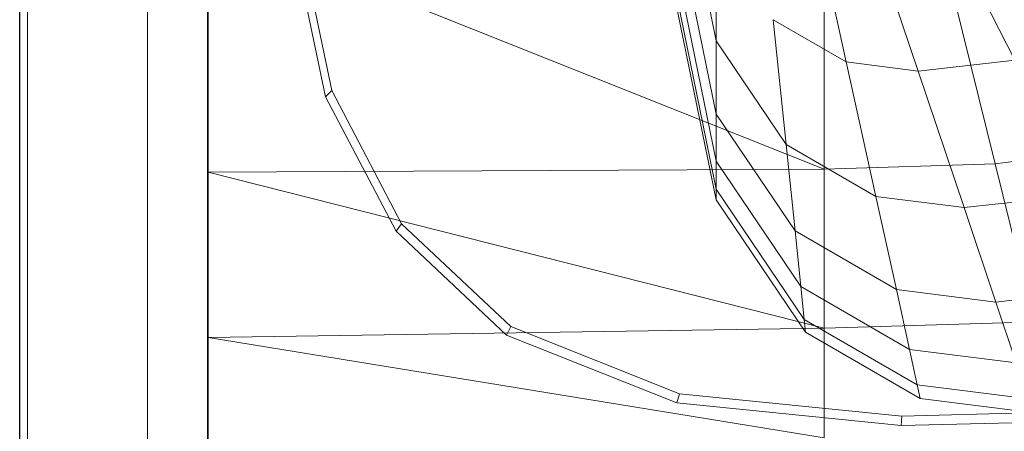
# Model space of a CAD drawing. Header units: metres. Extents: x 391.1 to 427.5, y 12.8 to 28.4.
# Tile 84 of 234: x 403.3571 to 403.5213, y 26.5247 to 26.5933. Entities that reach past the tile are written whole.
import ezdxf

# ---------------------------------------------------------------- set-up
doc = ezdxf.new("R2010")
doc.units = ezdxf.units.M
for name, color, linetype, lineweight in [('02_MOBILIARIO', 7, 'Continuous', 18), ('A-DETL-____-MBND', 7, 'Continuous', 18), ('A-GENM-____-OTLN', 7, 'Continuous', 18), ('A-WALL-____-MCUT', 7, 'Continuous', 25), ('A-WALL-____-OTLN', 7, 'Continuous', 25)]:
    doc.layers.add(name, color=color, linetype=linetype, lineweight=lineweight)

# ---------------------------------------------------------------- blocks, each defined once
blk = doc.blocks.new('Family - Rentamans PA-152299-03_ENLLUMENAT_P0A')
at = {"layer": 'A-DETL-____-MBND', "color": 253, "true_color": 0xaaaaaa}
for p, q in [((0, 0.36146), (0, 0.00406)), ((0.08473, 0.08764), (0.07778, 0.12158)), ((0.08473, 0.07545), (0.07689, 0.11374)), ((0.09989, 0.11385), (0.10642, 0.08414)), ((0.1195, 0.11406), (0.13449, 0.08444)), ((0.10826, 0.11279), (0.1184, 0.08263)), ((0.01958, 0.07835), (0.01327, 0.10879)), ((0.02062, 0.07939), (0.01437, 0.10952)), ((0.08473, 0.0676), (0.07631, 0.10869)), ((0, 0.10722), (0, 0.06579)), ((0, 0.10722), (0.10273, 0.06628)), ((0.08473, 0.06296), (0.07598, 0.1057)), ((0.08473, 0.10527), (0.08473, 0.08764)), ((0.08473, 0.06117), (0.07584, 0.10456)), ((0.12264, 0.10196), (0.13123, 0.06713)), ((0.10273, 0.10137), (0.10273, 0.06628)), ((0.10642, 0.08414), (0.09423, 0.09119)), ((0.09423, 0.09119), (0.09638, 0.07036)), ((0.09638, 0.07036), (0.08473, 0.08764)), ((0.08473, 0.08764), (0.08473, 0.07545)), ((0.1184, 0.08263), (0.10642, 0.08414)), ((0.10642, 0.08414), (0.11135, 0.0617)), ((0.13449, 0.08444), (0.1184, 0.08263)), ((0.1184, 0.08263), (0.12606, 0.05985)), ((0.02062, 0.07939), (0.01958, 0.07835)), ((0.03228, 0.05718), (0.02062, 0.07939)), ((0.03136, 0.05592), (0.01958, 0.07835)), ((0.09788, 0.05596), (0.08473, 0.07545)), ((0.08473, 0.07545), (0.08473, 0.0676)), ((0.11135, 0.0617), (0.09638, 0.07036)), ((0.09638, 0.07036), (0.09788, 0.05596)), ((0.1511, 0.06981), (0.13123, 0.06713)), ((0.08473, 0.06296), (0.08473, 0.0676)), ((0.09884, 0.04668), (0.08473, 0.0676)), ((0.10273, 0.06628), (0, 0.06579)), ((0, 0.06579), (0, 0.03818)), ((0, 0.06579), (0.10273, 0.03978)), ((0.13123, 0.06713), (0.10273, 0.06628)), ((0.10273, 0.06628), (0.10273, 0.03978)), ((0.13123, 0.06713), (0.13772, 0.04082)), ((0.08473, 0.06117), (0.08473, 0.06296)), ((0.09941, 0.0412), (0.08473, 0.06296)), ((0.09963, 0.03908), (0.08473, 0.06117)), ((0.12606, 0.05985), (0.11135, 0.0617)), ((0.11135, 0.0617), (0.11476, 0.0462)), ((0.14581, 0.06207), (0.12606, 0.05985)), ((0.12606, 0.05985), (0.13135, 0.04411)), ((0.03228, 0.05718), (0.03136, 0.05592)), ((0.04977, 0.03861), (0.03136, 0.05592)), ((0.05051, 0.04004), (0.03228, 0.05718)), ((0.11476, 0.0462), (0.09788, 0.05596)), ((0.09788, 0.05596), (0.09884, 0.04668)), ((0.11696, 0.0362), (0.09884, 0.04668)), ((0.09884, 0.04668), (0.09941, 0.0412)), ((0.13135, 0.04411), (0.11476, 0.0462)), ((0.11476, 0.0462), (0.11696, 0.0362)), ((0.15363, 0.04662), (0.13135, 0.04411)), ((0.13135, 0.04411), (0.13476, 0.03396)), ((0.11825, 0.0303), (0.09941, 0.0412)), ((0.09941, 0.0412), (0.09963, 0.03908)), ((0.10273, 0.03978), (0, 0.03818)), ((0.05051, 0.04004), (0.04977, 0.03861)), ((0.07861, 0.02883), (0.05051, 0.04004)), ((0.13772, 0.04082), (0.10273, 0.03978)), ((0.10273, 0.03978), (0.10273, 0.02147)), ((0, 0.03818), (0, 0.01543)), ((0, 0.03818), (0.10273, 0.02147)), ((0.07816, 0.02729), (0.04977, 0.03861)), ((0.11875, 0.02802), (0.09963, 0.03908)), ((0.13476, 0.03396), (0.11696, 0.0362)), ((0.11696, 0.0362), (0.11825, 0.0303)), ((0.13678, 0.02796), (0.11825, 0.0303)), ((0.11825, 0.0303), (0.11875, 0.02802)), ((0.07861, 0.02883), (0.07816, 0.02729)), ((0.11566, 0.02511), (0.07861, 0.02883)), ((0.13755, 0.02565), (0.11875, 0.02802)), ((0.11557, 0.02353), (0.07816, 0.02729)), ((0.11566, 0.02511), (0.11557, 0.02353)), ((0.13755, 0.02565), (0.11566, 0.02511)), ((0.13769, 0.02408), (0.11557, 0.02353))]:
    blk.add_line(p, q, dxfattribs=at)
blk = doc.blocks.new('Family - Evans PA-152341-03_ENLLUMENAT_P0A')
at = {"layer": 'A-WALL-____-MCUT', "color": 253, "true_color": 0xaaaaaa}
blk.add_line((2.08, 0), (4.42866, 0), dxfattribs=at)
at = {"layer": 'A-WALL-____-OTLN', "color": 253, "true_color": 0xaaaaaa}
blk.add_line((0, 0), (4.42866, 0), dxfattribs=at)
at = {"layer": 'A-WALL-____-OTLN', "color": 253, "lineweight": 18, "true_color": 0xaaaaaa}
blk.add_line((0, 0), (4.42866, 0), dxfattribs=at)
blk = doc.blocks.new('Family - LONDR55-XX_ZZ-ARQ-CAA-M3D-Londres55-V2-03_ENLLUMENAT_P0A')
at = {"layer": 'A-GENM-____-OTLN', "color": 253, "true_color": 0xaaaaaa}
for p, q in [((0.6, 0.03), (0, 0.03)), ((0.6, 0.03), (0, 0.03)), ((0.6, 0.01), (0, 0.01)), ((0, 0.01), (0.6, 0.01)), ((0, 0.01), (0.6, 0.01)), ((0, 0.01), (0.6, 0.01)), ((0, 0), (0.6, 0)), ((0.6, 0), (0, 0))]:
    blk.add_line(p, q, dxfattribs=at)
blk = doc.blocks.new('Family - Mirall PA-152436-03_ENLLUMENAT_P0A')
blk.add_blockref('Family - LONDR55-XX_ZZ-ARQ-CAA-M3D-Londres55-V2-03_ENLLUMENAT_P0A', (0, 0))
blk = doc.blocks.new('LONDR55-XX_ZZ-ARQ-CAA-M3D-Londres55_ifc-1-03_ENLLUMENAT_P0A')
at = {"layer": '02_MOBILIARIO', "color": 253, "lineweight": 18, "true_color": 0xaaaaaa}
blk.add_blockref('Family - Rentamans PA-152299-03_ENLLUMENAT_P0A', (403.38854, 26.50211), dxfattribs=at)
at = {"layer": 'A-GENM-____-OTLN', "color": 253, "lineweight": 18, "true_color": 0xaaaaaa, "rotation": 90}
blk.add_blockref('Family - Mirall PA-152436-03_ENLLUMENAT_P0A', (403.38847, 26.37206), dxfattribs=at)
at = {"layer": 'A-WALL-____-OTLN', "color": 253, "lineweight": 18, "true_color": 0xaaaaaa, "rotation": 90}
blk.add_blockref('Family - Evans PA-152341-03_ENLLUMENAT_P0A', (403.35714, 23.64959), dxfattribs=at)

msp = doc.modelspace()

# ---------------------------------------------------------------- block references
at = {"lineweight": 5}
msp.add_blockref('LONDR55-XX_ZZ-ARQ-CAA-M3D-Londres55_ifc-1-03_ENLLUMENAT_P0A', (0, 0), dxfattribs=at)

doc.saveas('drawing.dxf')
